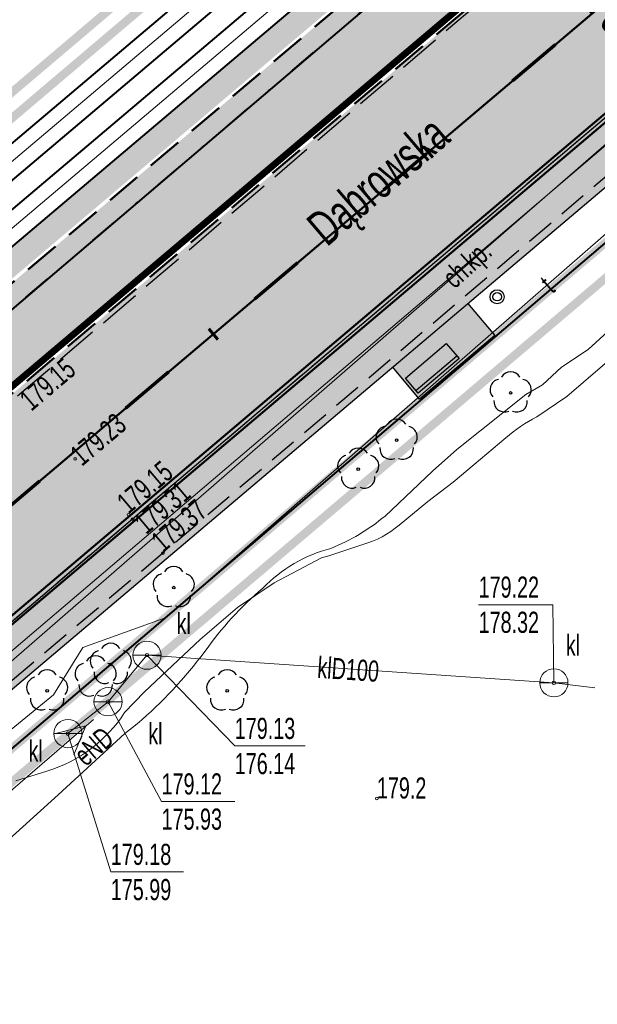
# Model space of a CAD drawing. Header units: metres. Extents: x 7429064 to 7431133, y 5709479 to 5714472.
# Tile 103 of 140: x 7429757 to 7429777, y 5710054 to 5710089. Entities that reach past the tile are written whole.
import ezdxf
from ezdxf.enums import TextEntityAlignment as Align

# ---------------------------------------------------------------- set-up
doc = ezdxf.new("R2010")
doc.units = ezdxf.units.M
for name, pattern in [('1', [0]), ('12', [3, 1, -1, 0, -1]), ('2_KTCR02', [1.5, 1, -0.5]), ('2_KTJZ01', [2, 1.5, -0.5]), ('2_KTKR01', [0]), ('3_14', [1, -1]), ('3_KTCR02', [1.5, 1, -0.5]), ('3_KTJZ01', [2, 1.5, -0.5]), ('3_KTKR01', [0]), ('4_SUPE_01', [0]), ('4_SUPK_01', [0]), ('4_SUPT_01', [0]), ('4_SUPW_01', [0]), ('7_1', [0]), ('7_SUPE_01', [0]), ('7_SUPK_01', [0]), ('7_SUPT_01', [0]), ('7_SUPW_01', [0]), ('CENTER2', [1.125, 0.75, -0.125, 0.125, -0.125]), ('DASHED', [19.05, 12.7, -6.35]), ('HIDDEN', [0.375, 0.25, -0.125])]:
    doc.linetypes.add(name, pattern=pattern)
for name, color, linetype in [('_1_Mapa', 7, 'Continuous'), ('_1_X-REFY', 7, 'Continuous'), ('C-DROGI-SYTUACJA-ETYKIETY', 7, 'Continuous'), ('zzz.gaHSDomyslna', 7, 'Continuous')]:
    doc.layers.add(name, color=color, linetype=linetype)
doc.layers.add('_Brudnopis', color=22, linetype='Continuous', lineweight=50, plot=False)
for name, color, linetype, lineweight in [('_D_6_MA_KOSZ NA SMIECI', 5, 'Continuous', 30), ('_D_6_MA_ŁAWKA ULICZNA', 5, 'Continuous', 30), ('_D_7_PAS DROGOWY-LINIA ROZGR TEREN INW', 222, 'HIDDEN', 50), ('_D_7_PAS DROGOWY_PODZIAL', 1, 'Continuous', 50), ('_D_7_TEREN NIEZBEDNY DLA OB_BUD', 252, 'HIDDEN', 50), ('_D_8_Wymiary', 7, 'Continuous', 20), ('_skarpy', 84, 'Continuous', 40), ('D_1_KOCIE OCZKA', 7, 'Continuous', 50), ('D_1_LINIA_KRAWĘŻNIK_BET_20_30 WYN 12 CM - III', 7, 'Continuous', 50), ('D_1_LINIA_OBRZEŻE_BET_8x30cm', 24, 'Continuous', 30), ('gaPoziome', 7, 'Continuous', 30), ('GMINA_L_0', 252, '12', 35), ('KRAWĘŻNIK BETONOWY 12_25 WYN 0 CM', 250, 'DASHED', 50), ('KTCR_E_T_1', 252, 'Continuous', 15), ('KTCR_L_1', 252, '2_KTCR02', 30), ('KTJZ_L_0', 252, '2_KTJZ01', 30), ('KTKR_L_0', 252, '2_KTKR01', 30), ('KTUL_E_T_0', 252, 'Continuous', 25), ('OBOP_T_1', 82, 'Continuous', 30), ('RTPW_T_0', 252, 'Continuous', 15), ('RTPW_T_1', 252, 'Continuous', 15), ('skarpa', 82, 'ŚLADY', 20), ('SUPE_E_T_3', 252, 'Continuous', 15), ('SUPE_L_3', 252, '4_SUPE_01', 18), ('SUPK_E_T_1', 252, 'Continuous', 15), ('SUPK_L_1', 252, '4_SUPK_01', 18), ('SUPT_E_T_0', 252, 'Continuous', 15), ('SUPT_L_0', 252, '4_SUPT_01', 18), ('SUPW_L_0', 252, '4_SUPW_01', 18), ('SUTK_T_0', 252, 'Continuous', 18), ('SUUK_E_T_1', 252, 'Continuous', 15), ('SUUK_T_1', 252, 'Continuous', 18)]:
    doc.layers.add(name, color=color, linetype=linetype, lineweight=lineweight)
doc.layers.add('D_1_LINIA_OBRZEŻE_BET_6x30cm - III', color=24, linetype='Continuous', lineweight=30, transparency=0.3)
for name, color, linetype, lineweight, true_color, transparency in [('D_2_HECZ_CHODNIK_KOSTKA', 7, 'Continuous', 0, 0xf7f588, 0.35), ('D_2_HECZ_JEZDNIA KR3- NOWA KONSTRUKCJA', 7, 'Continuous', 13, 0x99e6ff, 0.3), ('D_2_HECZ_JEZDNIA KR3- NOWA KONSTRUKCJA G4', 7, 'Continuous', 13, 0xbdbdbd, 0.3)]:
    doc.layers.add(name, color=color, linetype=linetype, lineweight=lineweight, true_color=true_color, transparency=transparency)
doc.layers.add('DZIALKA_L_0', color=7, linetype='1', lineweight=40, true_color=0x008000)
doc.layers.add('HECZ DROGI ROWEROWE', color=7, linetype='Continuous', lineweight=13, true_color=0xff8a8a)
doc.styles.add('wym500', font='arial.ttf', dxfattribs={"width": 0.9, "height": 0.9})
doc.linetypes.add('ŚLADY', pattern='A,3.81,[130,ltypeshp.shx,S=6.35,R=0,X=0,Y=0],3.81', length=7.62)

# ---------------------------------------------------------------- blocks, each defined once
blk = doc.blocks.new('3_OBOP02_01')
at = {"linetype": 'Continuous'}
blk.add_circle((0, 0), 0.045, dxfattribs=at)
for centre, start, end in [((0, 0.375), 30.1401, 149.8599), ((-0.357, 0.116), 102.1445, 221.86), ((0.357, 0.116), 318.14, 77.8555), ((-0.22, -0.303), 174.1482, 293.8542), ((0.22, -0.303), 246.1458, 5.8518)]:
    blk.add_arc(centre, 0.375, start, end, dxfattribs=at)
blk = doc.blocks.new('3_RTPW02')
at = {"linetype": 'Continuous'}
blk.add_circle((0, 0), 0.045, dxfattribs=at)
blk = doc.blocks.new('3_RTPW01')
at = {"linetype": 'Continuous'}
blk.add_circle((0, 0), 0.045, dxfattribs=at)
blk = doc.blocks.new('7_SUPS01_05')
at = {"linetype": 'Continuous'}
blk.add_circle((0, 0), 0.0625, dxfattribs=at)
blk = doc.blocks.new('7_SUUS07')
at = {"linetype": 'Continuous'}
blk.add_line((-0.5, 0), (0.5, 0), dxfattribs=at)
blk.add_circle((0, 0), 0.5, dxfattribs=at)
blk = doc.blocks.new('X-ref_MDCP_Szara')
at = {"layer": 'DZIALKA_L_0', "linetype": '1'}
for p, q in [((7429836.45, 5710146.5), (7429660.24, 5709996.55)), ((7429668.8, 5709988.15), (7429832.91, 5710127.96))]:
    blk.add_line(p, q, dxfattribs=at)
at = {"layer": 'GMINA_L_0', "linetype": '12'}
blk.add_line((7429660.24, 5709996.55), (7429836.45, 5710146.5), dxfattribs=at)
at = {"layer": 'KTCR_L_1', "linetype": '3_14'}
for p, q in [((7429783.6, 5710090.37), (7429760.82, 5710071.04)), ((7429760.82, 5710071.04), (7429737.95, 5710051.59))]:
    blk.add_line(p, q, dxfattribs=at)
at = {"layer": 'KTCR_L_1', "linetype": '3_KTCR02'}
for p, q in [((7429784.83, 5710089.32), (7429761.9, 5710069.83)), ((7429761.9, 5710069.83), (7429738.93, 5710050.44))]:
    blk.add_line(p, q, dxfattribs=at)
at = {"layer": 'KTJZ_L_0', "linetype": '3_KTJZ01'}
for p, q in [((7429756.74, 5710075.42), (7429779.71, 5710094.98)), ((7429783.6, 5710090.37), (7429760.82, 5710071.04)), ((7429760.82, 5710071.04), (7429737.95, 5710051.59))]:
    blk.add_line(p, q, dxfattribs=at)
at = {"layer": 'KTKR_L_0', "linetype": '3_KTKR01'}
for p, q in [((7429783.6, 5710090.37), (7429760.82, 5710071.04)), ((7429760.82, 5710071.04), (7429737.95, 5710051.59))]:
    blk.add_line(p, q, dxfattribs=at)
at = {"layer": 'SUPE_L_3', "linetype": '7_SUPE_01'}
for p, q in [((7429776.25, 5710075.4), (7429780.51, 5710079.07)), ((7429775.18, 5710074.67), (7429776.25, 5710075.4)), ((7429772.96, 5710072.98), (7429774.08, 5710073.93)), ((7429772.21, 5710072.35), (7429772.96, 5710072.98)), ((7429771.31, 5710071.67), (7429772.21, 5710072.35)), ((7429770.29, 5710070.83), (7429771.31, 5710071.67)), ((7429767.79, 5710069.74), (7429769, 5710070.14)), ((7429767.53, 5710069.66), (7429767.79, 5710069.74)), ((7429765.85, 5710068.78), (7429767.53, 5710069.66)), ((7429764.55, 5710067.9), (7429765.85, 5710068.78)), ((7429763.22, 5710066.77), (7429764.55, 5710067.9)), ((7429761.25, 5710064.91), (7429763.22, 5710066.77)), ((7429760.54, 5710064.17), (7429761.25, 5710064.91)), ((7429755.649, 5710060.654), (7429759.429, 5710063.926)), ((7429758.081, 5710063.421), (7429759.165, 5710063.697)), ((7429758.736, 5710062.665), (7429759.165, 5710063.697)), ((7429756.68, 5710061.74), (7429757.78, 5710062.09))]:
    blk.add_line(p, q, dxfattribs=at)
for centre, radius, start, end in [((7429777.548, 5710069.962), 5.27, 116.7039, 131.1557), ((7429768.108, 5710073.359), 3.34, 285.4911, 310.7921), ((7429756.311, 5710066.911), 5.04, 286.9514, 327.0536)]:
    blk.add_arc(centre, radius, start, end, dxfattribs=at)
at = {"layer": 'SUPK_L_1', "linetype": '7_SUPK_01'}
for p, q in [((7429759.951, 5710064.556), (7429761.335, 5710066.206)), ((7429761.335, 5710066.206), (7429775.789, 5710065.226)), ((7429775.789, 5710065.226), (7429777.243, 5710065.052)), ((7429758.525, 5710063.423), (7429759.951, 5710064.556))]:
    blk.add_line(p, q, dxfattribs=at)
at = {"layer": 'SUPK_L_1', "linetype": '7_1'}
for p, q in [((7429761.335, 5710066.206), (7429759.951, 5710064.556)), ((7429775.789, 5710065.226), (7429761.335, 5710066.206)), ((7429777.243, 5710065.052), (7429775.789, 5710065.226)), ((7429759.951, 5710064.556), (7429758.525, 5710063.423))]:
    blk.add_line(p, q, dxfattribs=at)
at = {"layer": 'SUPT_L_0', "linetype": '7_SUPT_01'}
for p, q in [((7429762.01, 5710067.55), (7429784.14, 5710086.85)), ((7429778.77, 5710078.68), (7429777.01, 5710077.06)), ((7429777.01, 5710077.06), (7429776.06, 5710076.44)), ((7429776.06, 5710076.44), (7429775.38, 5710075.81)), ((7429775.38, 5710075.81), (7429774.79, 5710075.47)), ((7429774.79, 5710075.47), (7429772.34, 5710073.51)), ((7429772.34, 5710073.51), (7429771.48, 5710072.74)), ((7429771.48, 5710072.74), (7429769.79, 5710071.15)), ((7429759.05, 5710066.48), (7429762.01, 5710067.55)), ((7429758.01, 5710064.8), (7429759.05, 5710066.48)), ((7429751.29, 5710059.29), (7429758.01, 5710064.8)), ((7429760.99, 5710063.77), (7429760.55, 5710063.43)), ((7429760.55, 5710063.43), (7429758.18, 5710061.25)), ((7429758.18, 5710061.25), (7429755.26, 5710058.61))]:
    blk.add_line(p, q, dxfattribs=at)
for centre, radius, start, end in [((7429765.212, 5710076.616), 7.13, 291.8901, 309.9496), ((7429769.139, 5710065.04), 5.12, 104.3534, 136.1006), ((7429773.437, 5710059.21), 12.32, 130.4123, 144.636), ((7429750.39, 5710076.074), 16.24, 310.7439, 323.1742)]:
    blk.add_arc(centre, radius, start, end, dxfattribs=at)
at = {"layer": 'SUPW_L_0', "linetype": '7_SUPW_01'}
for p, q in [((7429732.87, 5710045.46), (7429791, 5710095.98)), ((7429782.65, 5710088.59), (7429746.521, 5710057.841))]:
    blk.add_line(p, q, dxfattribs=at)
at = {"layer": 'SUPW_L_0', "linetype": '7_1'}
for p, q in [((7429732.87, 5710045.46), (7429791, 5710095.98)), ((7429746.521, 5710057.841), (7429782.65, 5710088.59))]:
    blk.add_line(p, q, dxfattribs=at)
at = {"layer": 'SUTK_T_0', "linetype": 'Continuous'}
for p, q in [((7429773.114, 5710068.001), (7429775.747, 5710068.001)), ((7429775.789, 5710065.226), (7429775.747, 5710068.001)), ((7429761.335, 5710066.206), (7429764.453, 5710062.983)), ((7429759.951, 5710064.556), (7429761.852, 5710061.011)), ((7429758.525, 5710063.423), (7429760.049, 5710058.509)), ((7429764.453, 5710062.983), (7429766.95, 5710062.983)), ((7429761.852, 5710061.011), (7429764.458, 5710061.011)), ((7429760.049, 5710058.509), (7429762.627, 5710058.509))]:
    blk.add_line(p, q, dxfattribs=at)
at = {"layer": 'OBOP_T_1'}
for p in [(7429774.252, 5710075.521), (7429770.203, 5710073.843), (7429768.839, 5710072.815), (7429762.285, 5710068.609), (7429760.048, 5710065.88), (7429759.511, 5710065.433), (7429757.789, 5710064.941), (7429764.186, 5710064.941)]:
    blk.add_blockref('3_OBOP02_01', p, dxfattribs=at)
at = {"layer": 'RTPW_T_0'}
blk.add_blockref('3_RTPW01', (7429769.5, 5710061.12), dxfattribs=at)
at = {"layer": 'RTPW_T_1'}
for p in [(7429758.78, 5710073.18), (7429760.68, 5710071.2), (7429760.82, 5710071.04), (7429761.9, 5710069.83)]:
    blk.add_blockref('3_RTPW02', p, dxfattribs=at)
at = {"layer": 'SUTK_T_0'}
for p in [(7429761.335, 5710066.206), (7429775.789, 5710065.226), (7429759.951, 5710064.556), (7429758.525, 5710063.423)]:
    blk.add_blockref('7_SUPS01_05', p, dxfattribs=at)
at = {"layer": 'SUUK_T_1'}
for p in [(7429761.335, 5710066.206), (7429775.789, 5710065.226), (7429759.951, 5710064.556), (7429758.525, 5710063.423)]:
    blk.add_blockref('7_SUUS07', p, dxfattribs=at)
at = {"layer": 'KTCR_E_T_1', "width": 0.7}
blk.add_text('ch.kp.', height=0.75, rotation=42.2208, dxfattribs=at).set_placement((7429772.765, 5710080.028), align=Align.MIDDLE)
at = {"layer": 'KTUL_E_T_0', "width": 0.7}
blk.add_text('Dąbrowska', height=1.25, rotation=40.5459, dxfattribs=at).set_placement((7429769.642, 5710082.945), align=Align.MIDDLE)
at = {"layer": 'RTPW_T_0', "width": 0.7}
blk.add_text('179.2', height=0.75, rotation=359.8598, dxfattribs=at).set_placement((7429769.5, 5710061.12))
at = {"layer": 'RTPW_T_1', "width": 0.7}
for s, rotation, p in [('179.15', 40.4159, (7429756.74, 5710075.42)), ('179.31', 40.3163, (7429760.82, 5710071.04))]:
    blk.add_text(s, height=0.75, rotation=rotation, dxfattribs=at).set_placement(p, align=Align.TOP_LEFT)
blk.add_text('179.23', height=0.75, rotation=40.2823, dxfattribs=at).set_placement((7429758.78, 5710073.18), align=Align.MIDDLE_LEFT)
for s, rotation, p in [('179.15', 40.2499, (7429760.68, 5710071.2)), ('179.37', 40.3638, (7429761.9, 5710069.83))]:
    blk.add_text(s, height=0.75, rotation=rotation, dxfattribs=at).set_placement(p)
at = {"layer": 'SUPE_E_T_3', "width": 0.7}
blk.add_text('eND', height=0.75, rotation=40.7941, dxfattribs=at).set_placement((7429759.448, 5710062.966), align=Align.MIDDLE)
at = {"layer": 'SUPK_E_T_1', "width": 0.7}
blk.add_text('klD100', height=0.75, rotation=356.1222, dxfattribs=at).set_placement((7429768.485, 5710065.721), align=Align.MIDDLE)
at = {"layer": 'SUPT_E_T_0', "width": 0.7}
blk.add_text('t', height=0.75, rotation=41.0923, dxfattribs=at).set_placement((7429775.556, 5710079.364), align=Align.MIDDLE)
at = {"layer": 'SUTK_T_0', "width": 0.7}
for s, p in [('179.22', (7429773.114, 5710069.001)), ('178.32', (7429773.114, 5710067.751)), ('179.13', (7429764.453, 5710063.983)), ('176.14', (7429764.453, 5710062.733)), ('179.12', (7429761.852, 5710062.011)), ('175.93', (7429761.852, 5710060.761)), ('179.18', (7429760.049, 5710059.509)), ('175.99', (7429760.049, 5710058.259))]:
    blk.add_text(s, height=0.75, dxfattribs=at).set_placement(p, align=Align.TOP_LEFT)
at = {"layer": 'SUUK_E_T_1', "width": 0.7}
for p in [(7429762.387, 5710066.955), (7429776.213, 5710066.186)]:
    blk.add_text('kl', height=0.75, dxfattribs=at).set_placement(p)
blk.add_text('kl', height=0.75, dxfattribs=at).set_placement((7429761.38, 5710063.795), align=Align.TOP_LEFT)
blk.add_text('kl', height=0.75, dxfattribs=at).set_placement((7429757.634, 5710063.18), align=Align.TOP_RIGHT)
blk = doc.blocks.new('*U286')
at = {"layer": 'zzz.gaHSDomyslna', "color": 140}
for points in [[(86.899, 73.786, 0.12, 0.12, 0), (88.426, 75.078, 0.12, 0.12, 0)], [(82.319, 69.911, 0.12, 0.12, 0), (83.846, 71.203, 0.12, 0.12, 0)], [(77.738, 66.036, 0.12, 0.12, 0), (79.265, 67.327, 0.12, 0.12, 0)], [(73.157, 62.16, 0.12, 0.12, 0), (74.684, 63.452, 0.12, 0.12, 0)], [(68.577, 58.285, 0.12, 0.12, 0), (70.104, 59.577, 0.12, 0.12, 0)]]:
    blk.add_lwpolyline(points, format="xyseb", dxfattribs=at)
blk = doc.blocks.new('*U223')
at = {"layer": 'zzz.gaHSDomyslna', "color": 140}
blk.add_lwpolyline([(0, 0, 0.24, 0.24, 0), (45.211, 38.249, 0.24, 0.24, 0)], format="xyseb", dxfattribs=at)
blk = doc.blocks.new('spearator')
at = {"layer": 'D_1_KOCIE OCZKA'}
h = blk.add_hatch(color=12, dxfattribs=at)
h.dxf.hatch_style = 1
edge = h.paths.add_edge_path()
edge.add_line((7429810.877, 5710121.625), (7429811.641, 5710122.271))
edge.add_arc((7429811.592, 5710122.328), 0.075, 310.2315, 490.2315)
edge.add_line((7429811.544, 5710122.386), (7429810.781, 5710121.74))
edge.add_arc((7429810.829, 5710121.683), 0.075, 130.2315, 310.2315)
at = {"layer": 'D_1_KOCIE OCZKA', "lineweight": 18, "flags": 128}
blk.add_lwpolyline([(7429810.877, 5710121.625), (7429811.641, 5710122.271, 1), (7429811.544, 5710122.386), (7429810.781, 5710121.74, 1)], format="xyb", close=True, dxfattribs=at)
blk = doc.blocks.new('X-ref_SOR')
at = {"layer": 'D_1_KOCIE OCZKA'}
for p in [(-39.438, -33.365), (-42.95, -36.336), (-46.462, -39.307), (-49.974, -42.278), (-53.486, -45.249)]:
    blk.add_blockref('spearator', p, dxfattribs=at)
at = {"layer": 'gaPoziome'}
for name, p in [('*U286', (7429687.419, 5710012.817)), ('*U223', (7429746.316, 5710067.104))]:
    blk.add_blockref(name, p, dxfattribs=at)
blk = doc.blocks.new('kosz na śmieci')
for radius in [0.25, 0.15]:
    blk.add_circle((0, 0), radius)
blk = doc.blocks.new('Kosz')
at = {"layer": '_D_6_MA_KOSZ NA SMIECI', "rotation": 170.3852004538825}
blk.add_blockref('kosz na śmieci', (0, 0), dxfattribs=at)
blk = doc.blocks.new('lawka')
at = {"layer": '_D_6_MA_ŁAWKA ULICZNA'}
blk.add_line((6600906.306, 5737255.717), (6600906.306, 5737253.817), dxfattribs=at)
blk.add_lwpolyline([(6600906.179, 5737255.717), (6600906.879, 5737255.717), (6600906.879, 5737253.817), (6600906.179, 5737253.817)], close=True, dxfattribs=at)
blk = doc.blocks.new('AeccTickLine')
at = {"color": 0, "linetype": 'ByBlock', "lineweight": -2}
blk.add_line((0, 1), (0, -1), dxfattribs=at)
blk = doc.blocks.new('OŚ_Dąbrowskiego_1')
at = {"layer": '_D_8_Wymiary', "color": 1, "linetype": 'CENTER2', "lineweight": 35, "flags": 128}
blk.add_lwpolyline([(7429230.998, 5709660.664), (7429273.145, 5709676.622, 0.085629), (7429337.582, 5709714.618), (7429502.301, 5709854.381), (7429714.669, 5710036.139), (7429868.111, 5710165.952)], format="xyb", dxfattribs=at)
at = {"layer": 'C-DROGI-SYTUACJA-ETYKIETY', "color": 7, "linetype": 'Continuous', "lineweight": 60, "xscale": 0.25, "yscale": 0.25, "zscale": 0.25, "rotation": 40.23149243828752}
for p in [(7429771.325, 5710084.07), (7429763.69, 5710077.611)]:
    blk.add_blockref('AeccTickLine', p, dxfattribs=at)
at = {"layer": 'C-DROGI-SYTUACJA-ETYKIETY', "color": 7, "linetype": 'Continuous', "lineweight": -3, "insert": (7429777.098, 5710088.954), "char_height": 1, "attachment_point": 8, "rotation": 310.2315, "style": 'wym500'}
blk.add_mtext('0+700', dxfattribs=at)

msp = doc.modelspace()

# ---------------------------------------------------------------- hatches: boundary and pattern name
at = {"layer": 'D_2_HECZ_CHODNIK_KOSTKA', "transparency": 33554585}
h = msp.add_hatch(color=256, dxfattribs=at)
h.dxf.hatch_style = 1
h.paths.add_polyline_path([(7429638.934, 5709954.087), (7429640.777, 5709951.999), (7429638.441, 5709949.938), (7429636.626, 5709951.994)], flags=16)
edge = h.paths.add_edge_path(flags=16)
edge.add_arc((7429654.582, 5709963.368), 1.5, 0, 360)
h.paths.add_polyline_path([(7429662.693, 5709978.696), (7429660.193, 5709981.617), (7429660.302, 5709983.027), (7429663.87, 5709986.081), (7429664.797, 5709985.745), (7429665.85, 5709979.514), (7429664.189, 5709978.469)], flags=16)
edge = h.paths.add_edge_path(flags=16)
edge.add_arc((7429638.601, 5709947.846), 0.045, 131.8272, 219.3849)
edge.add_line((7429638.566, 5709947.817), (7429636.832, 5709946.394))
edge.add_line((7429636.832, 5709946.394), (7429635.391, 5709947.983))
edge.add_line((7429635.391, 5709947.983), (7429637.179, 5709949.435))
edge.add_line((7429637.179, 5709949.435), (7429638.571, 5709947.879))
edge = h.paths.add_edge_path(flags=16)
edge.add_arc((7429645.82, 5709955.199), 1.5, 0, 180)
edge.add_arc((7429645.82, 5709955.199), 1.5, 180, 360)
edge = h.paths.add_edge_path()
edge.add_line((7429712.034, 5710029.935), (7429658.242, 5709983.896))
edge.add_arc((7429659.833, 5709982.472), 2.136, 138.1636, 217.4167)
edge.add_line((7429658.137, 5709981.174), (7429662.461, 5709976.122))
edge.add_line((7429662.461, 5709976.122), (7429648.558, 5709964.222))
edge.add_line((7429648.558, 5709964.222), (7429646.835, 5709966.236))
edge.add_line((7429646.835, 5709966.236), (7429635.022, 5709956.126))
edge.add_arc((7429638.273, 5709952.327), 5, 130.559, 179.1421)
edge.add_line((7429633.274, 5709952.402), (7429636.193, 5709940.012))
edge.add_line((7429636.193, 5709940.012), (7429636.937, 5709940.297))
edge.add_line((7429636.937, 5709940.297), (7429638.161, 5709941.514))
edge.add_line((7429638.161, 5709941.514), (7429636.84, 5709943.07))
edge.add_line((7429636.84, 5709943.07), (7429641.44, 5709947.06))
edge.add_line((7429641.44, 5709947.06), (7429642.8, 5709945.53))
edge.add_line((7429642.8, 5709945.53), (7429644.87, 5709947.34))
edge.add_line((7429644.87, 5709947.34), (7429643.5, 5709948.96))
edge.add_line((7429643.5, 5709948.96), (7429652.14, 5709956.36))
edge.add_line((7429652.14, 5709956.36), (7429658.31, 5709961.76))
edge.add_line((7429658.31, 5709961.76), (7429659.652, 5709960.219))
edge.add_line((7429659.652, 5709960.219), (7429660.67, 5709961.16))
edge.add_line((7429660.67, 5709961.16), (7429659.38, 5709962.66))
edge.add_line((7429659.38, 5709962.66), (7429662.38, 5709965.27))
edge.add_line((7429662.38, 5709965.27), (7429663.721, 5709963.735))
edge.add_line((7429663.721, 5709963.735), (7429664.65, 5709964.56))
edge.add_line((7429664.65, 5709964.56), (7429661.84, 5709967.78))
edge.add_line((7429661.84, 5709967.78), (7429666.72, 5709971.95))
edge.add_line((7429666.72, 5709971.95), (7429664.152, 5709974.98))
edge.add_line((7429664.152, 5709974.98), (7429668.661, 5709978.913))
edge.add_line((7429668.661, 5709978.913), (7429667.19, 5709980.588))
edge.add_line((7429667.19, 5709980.588), (7429666.126, 5709986.882))
edge.add_line((7429666.126, 5709986.882), (7429666.719, 5709988.519))
edge.add_line((7429666.719, 5709988.519), (7429714.477, 5710029.393))
edge.add_line((7429714.477, 5710029.393), (7429714.151, 5710029.773))
edge.add_line((7429714.151, 5710029.773), (7429712.034, 5710029.935))
edge = h.paths.add_edge_path()
edge.add_line((7429827.678, 5710127.816), (7429718.119, 5710035.128))
edge.add_line((7429718.119, 5710035.128), (7429717.952, 5710033.022))
edge.add_line((7429717.952, 5710033.022), (7429718.278, 5710032.643))
edge.add_line((7429718.278, 5710032.643), (7429831.149, 5710128.133))
edge.add_arc((7429829.636, 5710125.542), 3, 59.7039, 130.7355)
h = msp.add_hatch(color=256, dxfattribs=at)
h.dxf.hatch_style = 1
h.paths.add_polyline_path([(7429770.051, 5710076.444), (7429771.02, 5710075.298), (7429773.692, 5710077.559), (7429772.723, 5710078.704)])
at = {"layer": 'D_2_HECZ_JEZDNIA KR3- NOWA KONSTRUKCJA'}
h = msp.add_hatch(color=256, dxfattribs=at)
h.dxf.hatch_style = 1
edge = h.paths.add_edge_path()
edge.add_arc((7429610.557, 5709990.469), 30, 310.559, 314.2935)
edge.add_arc((7429610.557, 5709990.469), 30, 314.2935, 325.3941)
edge.add_line((7429635.249, 5709973.431), (7429635.899, 5709972.672))
edge.add_line((7429635.899, 5709972.672), (7429667.702, 5709999.89))
edge.add_line((7429667.702, 5709999.89), (7429675.246, 5710006.347))
edge.add_line((7429675.246, 5710006.347), (7429712.724, 5710038.423))
edge.add_line((7429712.724, 5710038.423), (7429823.828, 5710132.378))
edge.add_line((7429823.828, 5710132.378), (7429834.316, 5710141.377))
edge.add_line((7429834.316, 5710141.377), (7429846.156, 5710151.524))
edge.add_line((7429846.156, 5710151.524), (7429850.099, 5710146.734))
edge.add_line((7429850.099, 5710146.734), (7429838.187, 5710136.85))
edge.add_line((7429838.187, 5710136.85), (7429827.698, 5710127.833))
edge.add_line((7429827.698, 5710127.833), (7429716.613, 5710033.854))
edge.add_line((7429716.613, 5710033.854), (7429633.474, 5709962.699))
edge.add_arc((7429636.726, 5709958.9), 5, 130.559, 193.2571)
edge.add_line((7429631.859, 5709957.753), (7429636.051, 5709939.958))
edge.add_line((7429636.051, 5709939.958), (7429630.653, 5709938.888))
edge.add_line((7429630.653, 5709938.888), (7429629.491, 5709943.821))
edge.add_arc((7429623.651, 5709942.445), 6, 13.2571, 130.559)
edge.add_line((7429619.749, 5709947.003), (7429619.729, 5709946.986))
edge.add_line((7429619.729, 5709946.986), (7429617.779, 5709949.265))
edge.add_line((7429617.779, 5709949.265), (7429606.383, 5709939.512))
edge.add_line((7429606.383, 5709939.512), (7429594.274, 5709929.149))
edge.add_line((7429594.274, 5709929.149), (7429594.825, 5709928.314))
edge.add_line((7429594.825, 5709928.314), (7429589.708, 5709924.935))
edge.add_arc((7429606.237, 5709899.9), 30, 123.434, 130.559)
edge.add_line((7429586.73, 5709922.692), (7429529.23, 5709873.48))
edge.add_line((7429529.23, 5709873.48), (7429502.179, 5709850.343))
edge.add_line((7429502.179, 5709850.343), (7429339.523, 5709712.33))
edge.add_arc((7429194.822, 5709882.942), 223.711, 294.66533, 310.3021, ccw=False)
edge.add_arc((7429190.304, 5709894.737), 236.317, 290.79615, 294.46753, ccw=False)
edge.add_line((7429274.207, 5709673.816), (7429245.41, 5709663.13))
edge.add_line((7429245.41, 5709663.13), (7429242.106, 5709661.907))
edge.add_line((7429242.106, 5709661.907), (7429240.354, 5709666.717))
edge.add_line((7429240.354, 5709666.717), (7429244.254, 5709668.201))
edge.add_line((7429244.254, 5709668.201), (7429272.082, 5709679.428))
edge.add_arc((7429195.246, 5709882.369), 217, 290.73736, 310.31443)
edge.add_line((7429335.641, 5709716.905), (7429500.355, 5709856.664))
edge.add_line((7429500.355, 5709856.664), (7429629.269, 5709966.997))
edge.add_line((7429629.269, 5709966.997), (7429630.064, 5709967.677))
at = {"layer": 'D_2_HECZ_JEZDNIA KR3- NOWA KONSTRUKCJA G4'}
h = msp.add_hatch(color=256, dxfattribs=at)
h.dxf.hatch_style = 1
h.paths.add_polyline_path([(7429743.285, 5710068.364), (7429790.786, 5710108.551), (7429790.217, 5710109.222), (7429747.297, 5710072.911), (7429742.716, 5710069.036)])
at = {"layer": 'HECZ DROGI ROWEROWE'}
h = msp.add_hatch(color=256, dxfattribs=at)
h.dxf.hatch_style = 1
edge = h.paths.add_edge_path()
edge.add_arc((7429796.82, 5710136.433), 20.404, 308.0322, 334.2528)
edge.add_arc((7429835.93, 5710116.897), 23.318, 143.7897, 152.7624, ccw=False)
edge.add_arc((7429839.325, 5710112.767), 28.527, 132.1511, 141.1238, ccw=False)
edge.add_line((7429820.181, 5710133.917), (7429834.124, 5710145.713))
edge.add_arc((7429837.354, 5710141.896), 5, 102.0154, 130.2315, ccw=False)
edge.add_line((7429836.313, 5710146.786), (7429842.063, 5710148.01))
edge.add_line((7429842.063, 5710148.01), (7429845.234, 5710150.73))
edge.add_line((7429845.234, 5710150.73), (7429843.045, 5710150.264))
edge.add_arc((7429842.629, 5710152.22), 2, 169.0596, 282.0154, ccw=False)
edge.add_line((7429840.665, 5710152.6), (7429846.908, 5710184.895))
edge.add_arc((7429848.38, 5710184.61), 1.5, 109.3988, 169.0596, ccw=False)
edge.add_line((7429847.882, 5710186.025), (7429848.854, 5710186.367))
edge.add_line((7429848.854, 5710186.367), (7429847.265, 5710191.424))
edge.add_line((7429847.265, 5710191.424), (7429846.903, 5710192.479))
edge.add_line((7429846.903, 5710192.479), (7429845.675, 5710198.449))
edge.add_arc((7429825.958, 5710195.082), 20.002, -10.9391, 9.6882, ccw=False)
edge.add_line((7429845.597, 5710191.287), (7429839.403, 5710159.242))
edge.add_arc((7429819.766, 5710163.038), 20, 310.2315, 349.0596, ccw=False)
edge.add_line((7429832.684, 5710147.769), (7429817.64, 5710135.042))
edge.add_arc((7429832.495, 5710117.483), 23, 130.2315, 151.7604)
edge.add_arc((7429794.613, 5710137.829), 20, 310.2315, 331.7604, ccw=False)
edge.add_line((7429807.531, 5710122.56), (7429710.78, 5710040.708))
edge.add_line((7429710.78, 5710040.708), (7429674.341, 5710009.522))
edge.add_arc((7429663.288, 5710022.437), 17, 303.434, 310.559, ccw=False)
edge.add_line((7429672.654, 5710008.25), (7429665.175, 5710003.312))
edge.add_arc((7429654.155, 5710020.002), 20, 287.2523, 303.434, ccw=False)
edge.add_line((7429660.087, 5710000.902), (7429655.396, 5709999.445))
edge.add_arc((7429662.069, 5709977.958), 22.5, 107.2523, 130.559)
edge.add_line((7429647.439, 5709995.052), (7429638.424, 5709987.337))
edge.add_arc((7429653.054, 5709970.242), 22.5, 130.559, 144.5953)
edge.add_line((7429634.715, 5709983.278), (7429621.962, 5709965.306))
edge.add_arc((7429606.364, 5709977.009), 19.5, 310.559, 323.1201, ccw=False)
edge.add_line((7429619.043, 5709962.194), (7429498.409, 5709858.948))
edge.add_line((7429498.409, 5709858.948), (7429409.747, 5709783.718))
edge.add_line((7429409.747, 5709783.718), (7429333.7, 5709719.193))
edge.add_arc((7429195.246, 5709882.369), 214, 294.99294, 310.31443, ccw=False)
edge.add_line((7429285.662, 5709688.408), (7429286.787, 5709685.755))
edge.add_arc((7429195.216, 5709882.43), 216.948, 294.96649, 310.31053)
edge.add_line((7429335.566, 5709716.997), (7429500.277, 5709856.756))
edge.add_line((7429500.277, 5709856.756), (7429621.38, 5709960.403))
edge.add_line((7429621.38, 5709960.403), (7429627.625, 5709965.748))
edge.add_line((7429627.625, 5709965.748), (7429629.904, 5709967.698))
edge.add_line((7429629.904, 5709967.698), (7429629.179, 5709968.529))
edge.add_arc((7429630.687, 5709969.843), 2, 144.5953, 221.0823, ccw=False)
edge.add_line((7429629.056, 5709971.002), (7429636.752, 5709981.829))
edge.add_arc((7429653.054, 5709970.242), 20, 130.559, 144.5953, ccw=False)
edge.add_line((7429640.049, 5709985.437), (7429649.631, 5709993.62))
edge.add_arc((7429662.069, 5709977.958), 20, 107.2523, 128.4533, ccw=False)
edge.add_line((7429656.137, 5709997.058), (7429665.185, 5709999.868))
edge.add_line((7429665.185, 5709999.868), (7429673.721, 5710005.504))
edge.add_arc((7429657.258, 5710030.439), 29.88, 303.434, 310.559)
edge.add_line((7429676.687, 5710007.738), (7429712.64, 5710038.509))
edge.add_line((7429712.64, 5710038.509), (7429809.391, 5710120.361))
edge.add_line((7429809.391, 5710120.361), (7429809.391, 5710120.361))

# ---------------------------------------------------------------- linework, layer by layer
at = {"layer": '_Brudnopis', "flags": 128}
msp.add_lwpolyline([(7429230.998, 5709660.664), (7429273.145, 5709676.622, 0.085605), (7429337.585, 5709714.618), (7429368.823, 5709741.125), (7429502.301, 5709854.381), (7429714.669, 5710036.139), (7429868.111, 5710165.952)], format="xyb", dxfattribs=at)
msp.add_lwpolyline([(7429504.409, 5709851.907), (7429716.775, 5710033.663), (7429870.21, 5710163.471)], dxfattribs=at)
at = {"layer": '_D_7_PAS DROGOWY-LINIA ROZGR TEREN INW', "ltscale": 10, "const_width": 0.3, "flags": 128}
for points in [[(7429287.498, 5709689.141), (7429307.71, 5709696.948), (7429435.698, 5709805.84), (7429660.078, 5709996.74), (7429836.288, 5710146.69)], [(7429668.8, 5709988.15), (7429832.91, 5710127.96)]]:
    msp.add_lwpolyline(points, dxfattribs=at)
at = {"layer": '_D_7_PAS DROGOWY_PODZIAL', "ltscale": 0.2, "const_width": 0.3, "flags": 128}
msp.add_lwpolyline([(7429838.788, 5710158.699), (7429835.061, 5710151.867), (7429707.929, 5710044.059), (7429670.336, 5710012.083), (7429661.685, 5710006.163), (7429648.718, 5710002.136), (7429632.935, 5709988.628), (7429615.789, 5709965.397), (7429495.458, 5709862.411), (7429330.756, 5709722.662), (7429319.402, 5709713.684), (7429307.842, 5709705.758), (7429296.806, 5709699.189), (7429282.846, 5709692.117), (7429269.349, 5709686.304), (7429250.2, 5709678.58), (7429239.824, 5709670.46)], dxfattribs=at)
at = {"layer": '_D_7_TEREN NIEZBEDNY DLA OB_BUD', "ltscale": 10, "const_width": 0.3, "flags": 128}
msp.add_lwpolyline([(7429838.642, 5710133.498), (7429838.163, 5710130.983), (7429669.785, 5709988.07), (7429674.221, 5709982.833), (7429665.132, 5709974.906), (7429667.705, 5709971.871), (7429662.832, 5709967.707), (7429665.637, 5709964.494), (7429637.109, 5709939.516), (7429616.438, 5709933.991), (7429410.711, 5709758.425), (7429398.46, 5709756.965), (7429363.725, 5709727.377), (7429364.497, 5709726.485), (7429330.157, 5709696.304), (7429317.553, 5709687.475), (7429303.139, 5709679.24), (7429296.402, 5709677.454), (7429295.854, 5709678.755), (7429285.213, 5709675.171), (7429285.468, 5709665.629), (7429278.469, 5709665.47), (7429278.347, 5709670.061), (7429254.481, 5709660.887), (7429229.937, 5709651.368), (7429224.487, 5709665.833), (7429244.657, 5709675.131), (7429249.847, 5709679.192), (7429269.079, 5709686.95), (7429282.549, 5709692.752), (7429296.468, 5709699.803), (7429307.464, 5709706.348), (7429318.986, 5709714.248), (7429330.313, 5709723.204), (7429495.004, 5709862.943), (7429615.273, 5709965.877), (7429632.42, 5709989.108), (7429648.373, 5710002.762), (7429661.377, 5710006.8), (7429669.911, 5710012.64), (7429707.476, 5710044.593), (7429834.508, 5710152.316), (7429838.121, 5710158.939), (7429844.755, 5710193.28), (7429843.741, 5710206.48), (7429852.314, 5710203.598), (7429849.368, 5710188.375), (7429850.227, 5710185.684), (7429848.746, 5710185.163), (7429846.827, 5710175.247), (7429842.58, 5710153.283), (7429856.534, 5710164.104), (7429864.199, 5710154.59)], close=True, dxfattribs=at)
at = {"layer": '_skarpy', "flags": 128}
for points in [[(7429787.645, 5710110.714), (7429745.488, 5710075.049)], [(7429788.291, 5710109.951), (7429746.134, 5710074.285)], [(7429788.808, 5710109.34), (7429746.651, 5710073.675)], [(7429789.454, 5710108.577), (7429747.297, 5710072.911)]]:
    msp.add_lwpolyline(points, dxfattribs=at)
at = {"layer": 'D_1_LINIA_KRAWĘŻNIK_BET_20_30 WYN 12 CM - III', "flags": 128}
msp.add_lwpolyline([(7429831.149, 5710128.133, 0.317837), (7429827.698, 5710127.833), (7429718.119, 5710035.128)], format="xyb", dxfattribs=at)
at = {"layer": 'D_1_LINIA_OBRZEŻE_BET_6x30cm - III', "flags": 128}
msp.add_lwpolyline([(7429718.278, 5710032.643), (7429831.149, 5710128.133)], dxfattribs=at)
at = {"layer": 'D_1_LINIA_OBRZEŻE_BET_8x30cm', "flags": 128}
msp.add_lwpolyline([(7429772.723, 5710078.704), (7429773.692, 5710077.559), (7429771.02, 5710075.298), (7429770.051, 5710076.444)], dxfattribs=at)
at = {"layer": 'KRAWĘŻNIK BETONOWY 12_25 WYN 0 CM', "ltscale": 0.1, "flags": 128}
for points in [[(7429837.411, 5710147.02), (7429836.313, 5710146.786, 0.123742), (7429834.124, 5710145.713), (7429820.181, 5710133.917, 0.101916), (7429815.198, 5710127.569, -0.101916), (7429809.468, 5710120.269), (7429736.706, 5710058.712)], [(7429807.531, 5710122.56), (7429790.863, 5710108.459), (7429710.78, 5710040.708), (7429674.341, 5710009.522, -0.031099), (7429672.654, 5710008.25), (7429665.175, 5710003.312, -0.070723), (7429660.087, 5710000.902), (7429655.396, 5709999.445, 0.102047), (7429647.439, 5709995.052), (7429638.424, 5709987.337, 0.061321), (7429634.715, 5709983.278), (7429622.219, 5709965.698)]]:
    msp.add_lwpolyline(points, format="xyb", dxfattribs=at)
at = {"layer": 'skarpa', "ltscale": 0.04}
for points in [[(7429787.968, 5710110.332), (7429745.811, 5710074.667)], [(7429789.131, 5710108.958), (7429746.974, 5710073.293)]]:
    msp.add_lwpolyline(points, dxfattribs=at)

# ---------------------------------------------------------------- block references
at = {"layer": '_1_Mapa'}
msp.add_blockref('X-ref_MDCP_Szara', (0, 0), dxfattribs=at)
at = {"layer": '_1_X-REFY'}
for name in ['X-ref_SOR', 'OŚ_Dąbrowskiego_1']:
    msp.add_blockref(name, (0, 0), dxfattribs=at)
at = {"layer": '_D_6_MA_KOSZ NA SMIECI', "rotation": 67.62745413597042}
msp.add_blockref('Kosz', (7429773.772, 5710078.936), dxfattribs=at)
at = {"layer": '_D_6_MA_ŁAWKA ULICZNA', "rotation": 130.2314924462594}
msp.add_blockref('lawka', (16073204.185, 4376236.034), dxfattribs=at)

doc.saveas('drawing.dxf')
